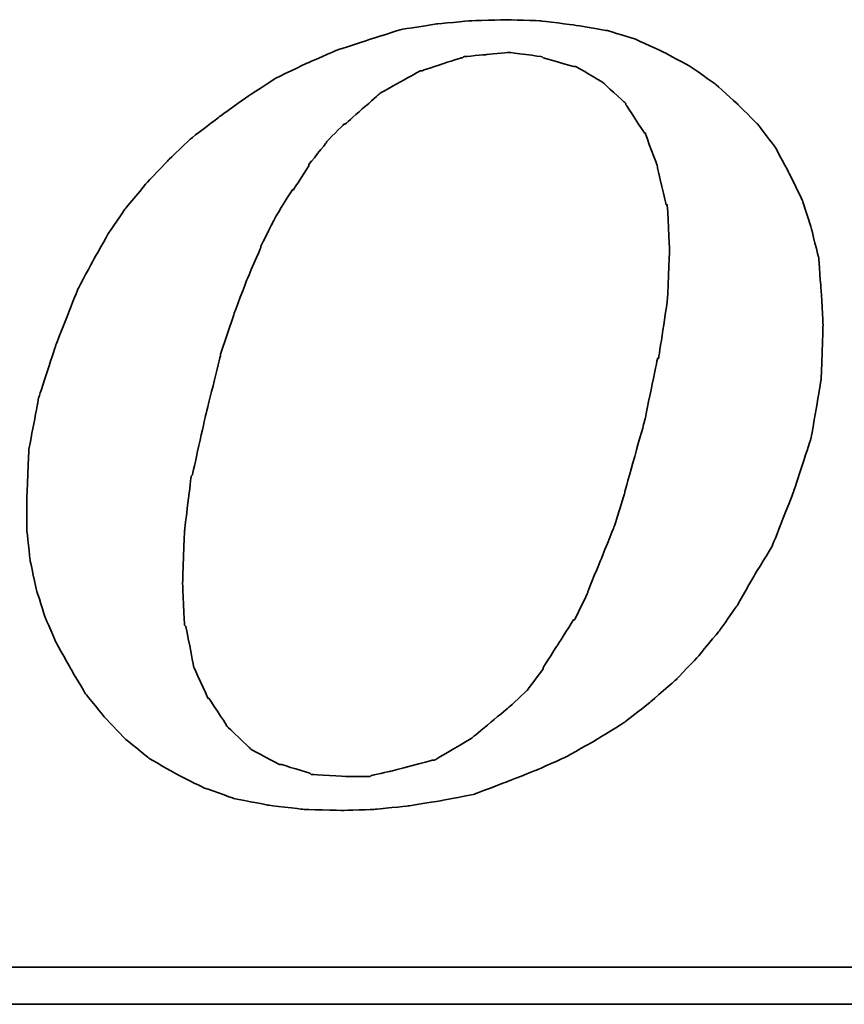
# Model space of a CAD drawing. Extents: x 903 to 1237, y 89 to 253.
# Tile 44 of 50: x 1146.14 to 1149.67, y 179.94 to 184.16. Entities that reach past the tile are written whole.
import ezdxf

# ---------------------------------------------------------------- set-up
doc = ezdxf.new("R2010")
doc.units = 0
doc.header["$MEASUREMENT"] = 0
doc.layers.add('DIM', color=4, linetype='CONTINUOUS')
doc.layers.add('layer 1', color=7, linetype='CONTINUOUS')

# ---------------------------------------------------------------- blocks, each defined once
blk = doc.blocks.new('TBI MOTION logo(完整正式版)')
at = {"layer": 'layer 1', "color": 22, "lineweight": 35}
for points, knots in [([(35.79625, -6.98375), (35.79625, -6.98375), (36.23125, -7.43875), (36.23125, -7.43875), (36.23125, -7.43875), (36.23125, -7.43875), (36.75625, -7.87125), (36.75625, -7.87125), (36.75625, -7.87125), (36.75625, -7.87125), (37.33125, -8.20375), (37.33125, -8.20375), (37.33125, -8.20375), (37.33125, -8.20375), (37.95625, -8.51875), (37.95625, -8.51875), (37.95625, -8.51875), (37.95625, -8.51875), (38.62625, -8.75875), (38.62625, -8.75875), (38.62625, -8.75875), (38.62625, -8.75875), (39.37125, -8.90375), (39.37125, -8.90375), (39.37125, -8.90375), (39.37125, -8.90375), (40.14125, -8.99875), (40.14125, -8.99875), (40.14125, -8.99875), (40.14125, -8.99875), (41.02625, -9.02375), (41.02625, -9.02375), (41.02625, -9.02375), (41.02625, -9.02375), (41.74625, -8.99875), (41.74625, -8.99875), (41.74625, -8.99875), (41.74625, -8.99875), (42.46625, -8.92375), (42.46625, -8.92375), (42.46625, -8.92375), (42.46625, -8.92375), (43.21125, -8.80625), (43.21125, -8.80625), (43.21125, -8.80625), (43.21125, -8.80625), (43.93125, -8.66375), (43.93125, -8.66375), (43.93125, -8.66375), (43.93125, -8.66375), (44.62625, -8.39875), (44.62625, -8.39875), (44.62625, -8.39875), (44.62625, -8.39875), (45.29625, -8.13375), (45.29625, -8.13375), (45.29625, -8.13375), (45.29625, -8.13375), (45.94625, -7.84375), (45.94625, -7.84375), (45.94625, -7.84375), (45.94625, -7.84375), (46.61625, -7.46375), (46.61625, -7.46375), (46.61625, -7.46375), (46.61625, -7.46375), (47.24125, -7.07875), (47.24125, -7.07875), (47.24125, -7.07875), (47.24125, -7.07875), (47.81625, -6.62375), (47.81625, -6.62375), (47.81625, -6.62375), (47.81625, -6.62375), (48.36875, -6.14375), (48.36875, -6.14375), (48.36875, -6.14375), (48.36875, -6.14375), (48.84625, -5.64125), (48.84625, -5.64125), (48.84625, -5.64125), (48.84625, -5.64125), (49.32625, -5.06375), (49.32625, -5.06375), (49.32625, -5.06375), (49.32625, -5.06375), (49.71125, -4.51374), (49.71125, -4.51374), (49.71125, -4.51374), (49.71125, -4.51374), (50.09625, -3.83874), (50.09625, -3.83874), (50.09625, -3.83874), (50.09625, -3.83874), (50.48125, -3.21374), (50.48125, -3.21374), (50.48125, -3.21374), (50.48125, -3.21374), (50.96125, -1.99125), (50.96125, -1.99125), (50.96125, -1.99125), (50.96125, -1.99125), (51.34375, -0.81875), (51.34375, -0.81875), (51.34375, -0.81875), (51.34375, -0.81875), (51.56125, 0.45624), (51.56125, 0.45624), (51.56125, 0.45624), (51.56125, 0.45624), (51.60625, 1.67624), (51.60625, 1.67624), (51.60625, 1.67624), (51.60625, 1.67624), (51.56125, 2.44625), (51.56125, 2.44625), (51.56125, 2.44625), (51.56125, 2.44625), (51.51125, 3.14125), (51.51125, 3.14125), (51.51125, 3.14125), (51.51125, 3.14125), (51.34375, 3.81125), (51.34375, 3.81125), (51.34375, 3.81125), (51.34375, 3.81125), (51.15125, 4.41125), (51.15125, 4.41125), (51.15125, 4.41125), (51.15125, 4.41125), (50.86125, 5.01125), (50.86125, 5.01125), (50.86125, 5.01125), (50.86125, 5.01125), (50.55125, 5.58875), (50.55125, 5.58875), (50.55125, 5.58875), (50.55125, 5.58875), (50.16625, 6.09125), (50.16625, 6.09125), (50.16625, 6.09125), (50.16625, 6.09125), (49.71125, 6.54875), (49.71125, 6.54875), (49.71125, 6.54875), (49.71125, 6.54875), (49.23125, 6.98125), (49.23125, 6.98125), (49.23125, 6.98125), (49.23125, 6.98125), (48.67875, 7.36625), (48.67875, 7.36625), (48.67875, 7.36625), (48.67875, 7.36625), (48.10375, 7.67625), (48.10375, 7.67625), (48.10375, 7.67625), (48.10375, 7.67625), (47.48125, 7.96375), (47.48125, 7.96375), (47.48125, 7.96375), (47.48125, 7.96375), (46.85625, 8.15625), (46.85625, 8.15625), (46.85625, 8.15625), (46.85625, 8.15625), (46.13625, 8.27624), (46.13625, 8.27624), (46.13625, 8.27624), (46.13625, 8.27624), (45.39125, 8.37125), (45.39125, 8.37125), (45.39125, 8.37125), (45.39125, 8.37125), (44.62625, 8.39624), (44.62625, 8.39624), (44.62625, 8.39624), (44.62625, 8.39624), (43.83625, 8.37125), (43.83625, 8.37125), (43.83625, 8.37125), (43.83625, 8.37125), (43.09125, 8.30125), (43.09125, 8.30125), (43.09125, 8.30125), (43.09125, 8.30125), (42.32125, 8.18125), (42.32125, 8.18125), (42.32125, 8.18125), (42.32125, 8.18125), (41.62875, 7.96375), (41.62875, 7.96375), (41.62875, 7.96375), (41.62875, 7.96375), (40.90625, 7.72625), (40.90625, 7.72625), (40.90625, 7.72625), (40.90625, 7.72625), (40.23624, 7.43625), (40.23624, 7.43625), (40.23624, 7.43625), (40.23624, 7.43625), (39.54124, 7.10125), (39.54124, 7.10125), (39.54124, 7.10125), (39.54124, 7.10125), (38.91625, 6.69125), (38.91625, 6.69125), (38.91625, 6.69125), (38.91625, 6.69125), (38.31625, 6.26125), (38.31625, 6.26125), (38.31625, 6.26125), (38.31625, 6.26125), (37.69125, 5.78125), (37.69125, 5.78125), (37.69125, 5.78125), (37.69125, 5.78125), (37.18625, 5.30125), (37.18625, 5.30125), (37.18625, 5.30125), (37.18625, 5.30125), (36.70625, 4.79624), (36.70625, 4.79624), (36.70625, 4.79624), (36.70625, 4.79624), (36.23125, 4.22125), (36.23125, 4.22125), (36.23125, 4.22125), (36.23125, 4.22125), (35.87124, 3.69375), (35.87124, 3.69375), (35.87124, 3.69375), (35.87124, 3.69375), (35.53125, 3.09125), (35.53125, 3.09125), (35.53125, 3.09125), (35.53125, 3.09125), (35.19875, 2.47125), (35.19875, 2.47125), (35.19875, 2.47125), (35.19875, 2.47125), (34.71625, 1.24625), (34.71625, 1.24625), (34.71625, 1.24625), (34.71625, 1.24625), (34.33125, 0.06874), (34.33125, 0.06874), (34.33125, 0.06874), (34.33125, 0.06874), (34.11625, -1.07875), (34.11625, -1.07875), (34.11625, -1.07875), (34.11625, -1.07875), (34.07125, -2.15875), (34.07125, -2.15875), (34.07125, -2.15875), (34.07125, -2.15875), (34.07125, -2.85375), (34.07125, -2.85375), (34.07125, -2.85375), (34.07125, -2.85375), (34.14125, -3.50375), (34.14125, -3.50375), (34.14125, -3.50375), (34.14125, -3.50375), (34.28625, -4.17375), (34.28625, -4.17375), (34.28625, -4.17375), (34.28625, -4.17375), (34.47625, -4.77624), (34.47625, -4.77624), (34.47625, -4.77624), (34.47625, -4.77624), (34.71625, -5.32625), (34.71625, -5.32625), (34.71625, -5.32625), (34.71625, -5.32625), (35.05375, -5.92875), (35.05375, -5.92875), (35.05375, -5.92875), (35.05375, -5.92875), (35.36375, -6.45375), (35.36375, -6.45375), (35.36375, -6.45375), (35.36375, -6.45375), (35.79625, -6.98375), (35.79625, -6.98375)], [0, 0, 0, 0, 0.01388889, 0.01388889, 0.01388889, 0.0138889, 0.02777778, 0.02777778, 0.02777778, 0.02777779, 0.04166667, 0.04166667, 0.04166667, 0.04166668, 0.05555556, 0.05555556, 0.05555556, 0.05555557, 0.06944444, 0.06944444, 0.06944444, 0.06944445, 0.08333333, 0.08333333, 0.08333333, 0.08333334, 0.09722222, 0.09722222, 0.09722222, 0.09722223, 0.11111111, 0.11111111, 0.11111111, 0.11111112, 0.125, 0.125, 0.125, 0.12500001, 0.13888889, 0.13888889, 0.13888889, 0.1388889, 0.15277778, 0.15277778, 0.15277778, 0.15277779, 0.16666667, 0.16666667, 0.16666667, 0.16666668, 0.18055556, 0.18055556, 0.18055556, 0.18055557, 0.19444444, 0.19444444, 0.19444444, 0.19444445, 0.20833333, 0.20833333, 0.20833333, 0.20833334, 0.22222222, 0.22222222, 0.22222222, 0.22222223, 0.23611111, 0.23611111, 0.23611111, 0.23611112, 0.25, 0.25, 0.25, 0.25000001, 0.26388889, 0.26388889, 0.26388889, 0.2638889, 0.27777778, 0.27777778, 0.27777778, 0.27777779, 0.29166667, 0.29166667, 0.29166667, 0.29166668, 0.30555556, 0.30555556, 0.30555556, 0.30555557, 0.31944444, 0.31944444, 0.31944444, 0.31944445, 0.33333333, 0.33333333, 0.33333333, 0.33333334, 0.34722222, 0.34722222, 0.34722222, 0.34722223, 0.36111111, 0.36111111, 0.36111111, 0.36111112, 0.375, 0.375, 0.375, 0.37500001, 0.38888889, 0.38888889, 0.38888889, 0.3888889, 0.40277778, 0.40277778, 0.40277778, 0.40277779, 0.41666667, 0.41666667, 0.41666667, 0.41666668, 0.43055556, 0.43055556, 0.43055556, 0.43055557, 0.44444444, 0.44444444, 0.44444444, 0.44444445, 0.45833333, 0.45833333, 0.45833333, 0.45833334, 0.47222222, 0.47222222, 0.47222222, 0.47222223, 0.48611111, 0.48611111, 0.48611111, 0.48611112, 0.5, 0.5, 0.5, 0.50000001, 0.51388889, 0.51388889, 0.51388889, 0.5138889, 0.52777778, 0.52777778, 0.52777778, 0.52777779, 0.54166667, 0.54166667, 0.54166667, 0.54166668, 0.55555556, 0.55555556, 0.55555556, 0.55555557, 0.56944444, 0.56944444, 0.56944444, 0.56944445, 0.58333333, 0.58333333, 0.58333333, 0.58333334, 0.59722222, 0.59722222, 0.59722222, 0.59722223, 0.61111111, 0.61111111, 0.61111111, 0.61111112, 0.625, 0.625, 0.625, 0.62500001, 0.63888889, 0.63888889, 0.63888889, 0.6388889, 0.65277778, 0.65277778, 0.65277778, 0.65277779, 0.66666667, 0.66666667, 0.66666667, 0.66666668, 0.68055556, 0.68055556, 0.68055556, 0.68055557, 0.69444444, 0.69444444, 0.69444444, 0.69444445, 0.70833333, 0.70833333, 0.70833333, 0.70833334, 0.72222222, 0.72222222, 0.72222222, 0.72222223, 0.73611111, 0.73611111, 0.73611111, 0.73611112, 0.75, 0.75, 0.75, 0.75000001, 0.76388889, 0.76388889, 0.76388889, 0.7638889, 0.77777778, 0.77777778, 0.77777778, 0.77777779, 0.79166667, 0.79166667, 0.79166667, 0.79166668, 0.80555556, 0.80555556, 0.80555556, 0.80555557, 0.81944444, 0.81944444, 0.81944444, 0.81944445, 0.83333333, 0.83333333, 0.83333333, 0.83333334, 0.84722222, 0.84722222, 0.84722222, 0.84722223, 0.86111111, 0.86111111, 0.86111111, 0.86111112, 0.875, 0.875, 0.875, 0.87500001, 0.88888889, 0.88888889, 0.88888889, 0.8888889, 0.90277778, 0.90277778, 0.90277778, 0.90277779, 0.91666667, 0.91666667, 0.91666667, 0.91666668, 0.93055556, 0.93055556, 0.93055556, 0.93055557, 0.94444444, 0.94444444, 0.94444444, 0.94444445, 0.95833333, 0.95833333, 0.95833333, 0.95833334, 0.97222222, 0.97222222, 0.97222222, 0.97222223, 0.98611111, 0.98611111, 0.98611111, 0.98611112, 1, 1, 1, 1]), ([(38.33875, 1.03124), (38.33875, 1.03124), (38.62625, 1.89625), (38.62625, 1.89625), (38.62625, 1.89625), (38.62625, 1.89625), (38.91625, 2.66375), (38.91625, 2.66375), (38.91625, 2.66375), (38.91625, 2.66375), (39.22625, 3.38125), (39.22625, 3.38125), (39.22625, 3.38125), (39.22625, 3.38125), (39.22625, 3.40624), (39.22625, 3.40624), (39.22625, 3.40624), (39.22625, 3.40624), (39.56124, 4.07624), (39.56124, 4.07624), (39.56124, 4.07624), (39.56124, 4.07624), (39.92125, 4.65125), (39.92125, 4.65125), (39.92125, 4.65125), (39.92125, 4.65125), (39.94625, 4.65125), (39.94625, 4.65125), (39.94625, 4.65125), (39.94625, 4.65125), (40.28125, 5.17875), (40.28125, 5.17875), (40.28125, 5.17875), (40.28125, 5.17875), (40.28125, 5.20375), (40.28125, 5.20375), (40.28125, 5.20375), (40.28125, 5.20375), (40.66875, 5.68625), (40.66875, 5.68625), (40.66875, 5.68625), (40.66875, 5.68625), (40.66875, 5.70625), (40.66875, 5.70625), (40.66875, 5.70625), (40.66875, 5.70625), (41.05124, 6.09125), (41.05124, 6.09125), (41.05124, 6.09125), (41.05124, 6.09125), (41.07625, 6.09125), (41.07625, 6.09125), (41.07625, 6.09125), (41.07625, 6.09125), (41.84125, 6.76625), (41.84125, 6.76625), (41.84125, 6.76625), (41.84125, 6.76625), (41.86625, 6.78625), (41.86625, 6.78625), (41.86625, 6.78625), (41.86625, 6.78625), (42.73125, 7.26624), (42.73125, 7.26624), (42.73125, 7.26624), (42.73125, 7.26624), (42.75625, 7.26624), (42.75625, 7.26624), (42.75625, 7.26624), (42.75625, 7.26624), (43.18625, 7.41125), (43.18625, 7.41125), (43.18625, 7.41125), (43.18625, 7.41125), (43.64125, 7.55625), (43.64125, 7.55625), (43.64125, 7.55625), (43.64125, 7.55625), (43.66625, 7.55625), (43.66625, 7.55625), (43.66625, 7.55625), (43.66625, 7.55625), (43.69125, 7.58124), (43.69125, 7.58124), (43.69125, 7.58124), (43.69125, 7.58124), (44.19125, 7.62625), (44.19125, 7.62625), (44.19125, 7.62625), (44.19125, 7.62625), (44.67125, 7.67625), (44.67125, 7.67625), (44.67125, 7.67625), (44.67125, 7.67625), (44.69625, 7.67625), (44.69625, 7.67625), (44.69625, 7.67625), (44.69625, 7.67625), (45.41875, 7.58124), (45.41875, 7.58124), (45.41875, 7.58124), (45.41875, 7.58124), (45.44125, 7.55625), (45.44125, 7.55625), (45.44125, 7.55625), (45.44125, 7.55625), (46.11125, 7.36625), (46.11125, 7.36625), (46.11125, 7.36625), (46.11125, 7.36625), (46.13625, 7.36625), (46.13625, 7.36625), (46.13625, 7.36625), (46.13625, 7.36625), (46.15875, 7.36625), (46.15875, 7.36625), (46.15875, 7.36625), (46.15875, 7.36625), (46.73625, 7.02624), (46.73625, 7.02624), (46.73625, 7.02624), (46.73625, 7.02624), (46.76125, 7.00624), (46.76125, 7.00624), (46.76125, 7.00624), (46.76125, 7.00624), (47.24125, 6.57124), (47.24125, 6.57124), (47.24125, 6.57124), (47.24125, 6.57124), (47.26625, 6.54875), (47.26625, 6.54875), (47.26625, 6.54875), (47.26625, 6.54875), (47.26625, 6.52375), (47.26625, 6.52375), (47.26625, 6.52375), (47.26625, 6.52375), (47.67375, 5.89875), (47.67375, 5.89875), (47.67375, 5.89875), (47.67375, 5.89875), (47.69625, 5.89875), (47.69625, 5.89875), (47.69625, 5.89875), (47.69625, 5.89875), (47.69625, 5.87625), (47.69625, 5.87625), (47.69625, 5.87625), (47.69625, 5.87625), (47.96125, 5.15625), (47.96125, 5.15625), (47.96125, 5.15625), (47.96125, 5.15625), (47.96125, 5.13125), (47.96125, 5.13125), (47.96125, 5.13125), (47.96125, 5.13125), (48.15125, 4.31875), (48.15125, 4.31875), (48.15125, 4.31875), (48.15125, 4.31875), (48.17625, 4.31875), (48.17625, 4.31875), (48.17625, 4.31875), (48.17625, 4.31875), (48.17625, 4.29125), (48.17625, 4.29125), (48.17625, 4.29125), (48.17625, 4.29125), (48.22625, 3.33125), (48.22625, 3.33125), (48.22625, 3.33125), (48.22625, 3.33125), (48.22625, 3.30875), (48.22625, 3.30875), (48.22625, 3.30875), (48.22625, 3.30875), (48.17625, 2.20624), (48.17625, 2.20624), (48.17625, 2.20624), (48.17625, 2.20624), (48.17625, 2.18124), (48.17625, 2.18124), (48.17625, 2.18124), (48.17625, 2.18124), (47.98375, 0.93624), (47.98375, 0.93624), (47.98375, 0.93624), (47.98375, 0.93624), (47.96125, 0.93624), (47.96125, 0.93624), (47.96125, 0.93624), (47.96125, 0.93624), (47.67375, -0.45874), (47.67375, -0.45874), (47.67375, -0.45874), (47.67375, -0.45874), (47.24125, -1.99125), (47.24125, -1.99125), (47.24125, -1.99125), (47.24125, -1.99125), (47.24125, -2.01874), (47.24125, -2.01874), (47.24125, -2.01874), (47.24125, -2.01874), (47.00125, -2.78375), (47.00125, -2.78375), (47.00125, -2.78375), (47.00125, -2.78375), (46.71125, -3.50375), (46.71125, -3.50375), (46.71125, -3.50375), (46.71125, -3.50375), (46.42625, -4.19875), (46.42625, -4.19875), (46.42625, -4.19875), (46.42625, -4.19875), (46.42625, -4.22375), (46.42625, -4.22375), (46.42625, -4.22375), (46.42625, -4.22375), (46.13625, -4.82374), (46.13625, -4.82374), (46.13625, -4.82374), (46.13625, -4.82374), (46.11125, -4.82374), (46.11125, -4.82374), (46.11125, -4.82374), (46.11125, -4.82374), (45.77625, -5.35125), (45.77625, -5.35125), (45.77625, -5.35125), (45.77625, -5.35125), (45.44125, -5.87875), (45.44125, -5.87875), (45.44125, -5.87875), (45.44125, -5.87875), (45.44125, -5.90375), (45.44125, -5.90375), (45.44125, -5.90375), (45.44125, -5.90375), (45.10625, -6.35875), (45.10625, -6.35875), (45.10625, -6.35875), (45.10625, -6.35875), (45.08125, -6.38375), (45.08125, -6.38375), (45.08125, -6.38375), (45.08125, -6.38375), (44.69625, -6.74375), (44.69625, -6.74375), (44.69625, -6.74375), (44.69625, -6.74375), (43.88375, -7.41625), (43.88375, -7.41625), (43.88375, -7.41625), (43.88375, -7.41625), (43.85625, -7.43875), (43.85625, -7.43875), (43.85625, -7.43875), (43.85625, -7.43875), (43.04125, -7.91875), (43.04125, -7.91875), (43.04125, -7.91875), (43.04125, -7.91875), (43.01625, -7.91875), (43.01625, -7.91875), (43.01625, -7.91875), (43.01625, -7.91875), (42.99625, -7.91875), (42.99625, -7.91875), (42.99625, -7.91875), (42.99625, -7.91875), (42.08125, -8.15875), (42.08125, -8.15875), (42.08125, -8.15875), (42.08125, -8.15875), (41.65125, -8.25625), (41.65125, -8.25625), (41.65125, -8.25625), (41.65125, -8.25625), (41.62875, -8.27875), (41.62875, -8.27875), (41.62875, -8.27875), (41.62875, -8.27875), (41.60125, -8.27875), (41.60125, -8.27875), (41.60125, -8.27875), (41.60125, -8.27875), (41.12125, -8.27875), (41.12125, -8.27875), (41.12125, -8.27875), (41.12125, -8.27875), (40.35624, -8.23125), (40.35624, -8.23125), (40.35624, -8.23125), (40.35624, -8.23125), (40.33125, -8.23125), (40.33125, -8.23125), (40.33125, -8.23125), (40.33125, -8.23125), (40.30625, -8.20375), (40.30625, -8.20375), (40.30625, -8.20375), (40.30625, -8.20375), (39.68375, -8.01375), (39.68375, -8.01375), (39.68375, -8.01375), (39.68375, -8.01375), (39.66124, -8.01375), (39.66124, -8.01375), (39.66124, -8.01375), (39.66124, -8.01375), (39.63625, -8.01375), (39.63625, -8.01375), (39.63625, -8.01375), (39.63625, -8.01375), (39.01125, -7.67875), (39.01125, -7.67875), (39.01125, -7.67875), (39.01125, -7.67875), (38.98875, -7.65375), (38.98875, -7.65375), (38.98875, -7.65375), (38.98875, -7.65375), (38.48625, -7.17375), (38.48625, -7.17375), (38.48625, -7.17375), (38.48625, -7.17375), (38.45875, -7.14875), (38.45875, -7.14875), (38.45875, -7.14875), (38.45875, -7.14875), (38.45875, -7.12875), (38.45875, -7.12875), (38.45875, -7.12875), (38.45875, -7.12875), (38.07625, -6.54875), (38.07625, -6.54875), (38.07625, -6.54875), (38.07625, -6.54875), (38.05125, -6.54875), (38.05125, -6.54875), (38.05125, -6.54875), (38.05125, -6.54875), (38.05125, -6.52875), (38.05125, -6.52875), (38.05125, -6.52875), (38.05125, -6.52875), (37.74125, -5.85375), (37.74125, -5.85375), (37.74125, -5.85375), (37.74125, -5.85375), (37.74125, -5.82875), (37.74125, -5.82875), (37.74125, -5.82875), (37.74125, -5.82875), (37.57375, -4.96875), (37.57375, -4.96875), (37.57375, -4.96875), (37.57375, -4.96875), (37.54625, -4.94375), (37.54625, -4.94375), (37.54625, -4.94375), (37.54625, -4.94375), (37.50125, -4.03375), (37.50125, -4.03375), (37.50125, -4.03375), (37.50125, -4.03375), (37.50125, -4.00875), (37.50125, -4.00875), (37.50125, -4.00875), (37.50125, -4.00875), (37.54625, -2.85375), (37.54625, -2.85375), (37.54625, -2.85375), (37.54625, -2.85375), (37.69125, -1.65875), (37.69125, -1.65875), (37.69125, -1.65875), (37.69125, -1.65875), (37.71624, -1.63375), (37.71624, -1.63375), (37.71624, -1.63375), (37.71624, -1.63375), (38.00375, -0.33875), (38.00375, -0.33875), (38.00375, -0.33875), (38.00375, -0.33875), (38.33875, 1.00624), (38.33875, 1.00624), (38.33875, 1.00624), (38.33875, 1.00624), (38.33875, 1.03124), (38.33875, 1.03124)], [0, 0, 0, 0, 0.01010101, 0.01010101, 0.01010101, 0.01010102, 0.02020202, 0.02020202, 0.02020202, 0.02020203, 0.03030303, 0.03030303, 0.03030303, 0.03030304, 0.04040404, 0.04040404, 0.04040404, 0.04040405, 0.05050505, 0.05050505, 0.05050505, 0.05050506, 0.06060606, 0.06060606, 0.06060606, 0.06060607, 0.07070707, 0.07070707, 0.07070707, 0.07070708, 0.08080808, 0.08080808, 0.08080808, 0.08080809, 0.09090909, 0.09090909, 0.09090909, 0.0909091, 0.1010101, 0.1010101, 0.1010101, 0.10101011, 0.11111111, 0.11111111, 0.11111111, 0.11111112, 0.12121212, 0.12121212, 0.12121212, 0.12121213, 0.13131313, 0.13131313, 0.13131313, 0.13131314, 0.14141414, 0.14141414, 0.14141414, 0.14141415, 0.15151515, 0.15151515, 0.15151515, 0.15151516, 0.16161616, 0.16161616, 0.16161616, 0.16161617, 0.17171717, 0.17171717, 0.17171717, 0.17171718, 0.18181818, 0.18181818, 0.18181818, 0.18181819, 0.19191919, 0.19191919, 0.19191919, 0.1919192, 0.2020202, 0.2020202, 0.2020202, 0.20202021, 0.21212121, 0.21212121, 0.21212121, 0.21212122, 0.22222222, 0.22222222, 0.22222222, 0.22222223, 0.23232323, 0.23232323, 0.23232323, 0.23232324, 0.24242424, 0.24242424, 0.24242424, 0.24242425, 0.25252525, 0.25252525, 0.25252525, 0.25252526, 0.26262626, 0.26262626, 0.26262626, 0.26262627, 0.27272727, 0.27272727, 0.27272727, 0.27272728, 0.28282828, 0.28282828, 0.28282828, 0.28282829, 0.29292929, 0.29292929, 0.29292929, 0.2929293, 0.3030303, 0.3030303, 0.3030303, 0.30303031, 0.31313131, 0.31313131, 0.31313131, 0.31313132, 0.32323232, 0.32323232, 0.32323232, 0.32323233, 0.33333333, 0.33333333, 0.33333333, 0.33333334, 0.34343434, 0.34343434, 0.34343434, 0.34343435, 0.35353535, 0.35353535, 0.35353535, 0.35353536, 0.36363636, 0.36363636, 0.36363636, 0.36363637, 0.37373737, 0.37373737, 0.37373737, 0.37373738, 0.38383838, 0.38383838, 0.38383838, 0.38383839, 0.39393939, 0.39393939, 0.39393939, 0.3939394, 0.4040404, 0.4040404, 0.4040404, 0.40404041, 0.41414141, 0.41414141, 0.41414141, 0.41414142, 0.42424242, 0.42424242, 0.42424242, 0.42424243, 0.43434343, 0.43434343, 0.43434343, 0.43434344, 0.44444444, 0.44444444, 0.44444444, 0.44444445, 0.45454545, 0.45454545, 0.45454545, 0.45454546, 0.46464646, 0.46464646, 0.46464646, 0.46464647, 0.47474747, 0.47474747, 0.47474747, 0.47474748, 0.48484848, 0.48484848, 0.48484848, 0.48484849, 0.49494949, 0.49494949, 0.49494949, 0.4949495, 0.50505051, 0.50505051, 0.50505051, 0.50505052, 0.51515152, 0.51515152, 0.51515152, 0.51515153, 0.52525253, 0.52525253, 0.52525253, 0.52525254, 0.53535354, 0.53535354, 0.53535354, 0.53535355, 0.54545455, 0.54545455, 0.54545455, 0.54545456, 0.55555556, 0.55555556, 0.55555556, 0.55555557, 0.56565657, 0.56565657, 0.56565657, 0.56565658, 0.57575758, 0.57575758, 0.57575758, 0.57575759, 0.58585859, 0.58585859, 0.58585859, 0.5858586, 0.5959596, 0.5959596, 0.5959596, 0.59595961, 0.60606061, 0.60606061, 0.60606061, 0.60606062, 0.61616162, 0.61616162, 0.61616162, 0.61616163, 0.62626263, 0.62626263, 0.62626263, 0.62626264, 0.63636364, 0.63636364, 0.63636364, 0.63636365, 0.64646465, 0.64646465, 0.64646465, 0.64646466, 0.65656566, 0.65656566, 0.65656566, 0.65656567, 0.66666667, 0.66666667, 0.66666667, 0.66666668, 0.67676768, 0.67676768, 0.67676768, 0.67676769, 0.68686869, 0.68686869, 0.68686869, 0.6868687, 0.6969697, 0.6969697, 0.6969697, 0.69696971, 0.70707071, 0.70707071, 0.70707071, 0.70707072, 0.71717172, 0.71717172, 0.71717172, 0.71717173, 0.72727273, 0.72727273, 0.72727273, 0.72727274, 0.73737374, 0.73737374, 0.73737374, 0.73737375, 0.74747475, 0.74747475, 0.74747475, 0.74747476, 0.75757576, 0.75757576, 0.75757576, 0.75757577, 0.76767677, 0.76767677, 0.76767677, 0.76767678, 0.77777778, 0.77777778, 0.77777778, 0.77777779, 0.78787879, 0.78787879, 0.78787879, 0.7878788, 0.7979798, 0.7979798, 0.7979798, 0.79797981, 0.80808081, 0.80808081, 0.80808081, 0.80808082, 0.81818182, 0.81818182, 0.81818182, 0.81818183, 0.82828283, 0.82828283, 0.82828283, 0.82828284, 0.83838384, 0.83838384, 0.83838384, 0.83838385, 0.84848485, 0.84848485, 0.84848485, 0.84848486, 0.85858586, 0.85858586, 0.85858586, 0.85858587, 0.86868687, 0.86868687, 0.86868687, 0.86868688, 0.87878788, 0.87878788, 0.87878788, 0.87878789, 0.88888889, 0.88888889, 0.88888889, 0.8888889, 0.8989899, 0.8989899, 0.8989899, 0.89898991, 0.90909091, 0.90909091, 0.90909091, 0.90909092, 0.91919192, 0.91919192, 0.91919192, 0.91919193, 0.92929293, 0.92929293, 0.92929293, 0.92929294, 0.93939394, 0.93939394, 0.93939394, 0.93939395, 0.94949495, 0.94949495, 0.94949495, 0.94949496, 0.95959596, 0.95959596, 0.95959596, 0.95959597, 0.96969697, 0.96969697, 0.96969697, 0.96969698, 0.97979798, 0.97979798, 0.97979798, 0.97979799, 0.98989899, 0.98989899, 0.98989899, 0.989899, 1, 1, 1, 1]), ([(75.90875, -9.47875), (75.90875, -9.47875), (75.90875, -12.28625), (75.90875, -12.28625), (75.90875, -12.28625), (75.90875, -12.28625), (75.90875, -12.47875), (75.90875, -12.47875), (75.90875, -12.47875), (75.90875, -12.47875), (75.71625, -12.47875), (75.71625, -12.47875), (75.71625, -12.47875), (75.71625, -12.47875), (-88.32875, -12.47875), (-88.32875, -12.47875), (-88.32875, -12.47875), (-88.32875, -12.47875), (-88.32875, -13.29375), (-88.32875, -13.29375), (-88.32875, -13.29375), (-88.32875, -13.29375), (82.89125, -13.29375), (82.89125, -13.29375), (82.89125, -13.29375), (82.89125, -13.29375), (75.90875, -9.47875), (75.90875, -9.47875)], [0, 0, 0, 0, 0.14285714, 0.14285714, 0.14285714, 0.14285715, 0.28571429, 0.28571429, 0.28571429, 0.2857143, 0.42857143, 0.42857143, 0.42857143, 0.42857144, 0.57142857, 0.57142857, 0.57142857, 0.57142858, 0.71428571, 0.71428571, 0.71428571, 0.71428572, 0.85714286, 0.85714286, 0.85714286, 0.85714287, 1, 1, 1, 1])]:
    blk.add_open_spline(points, degree=3, knots=knots, dxfattribs=at)

msp = doc.modelspace()

# ---------------------------------------------------------------- block references
at = {"layer": 'DIM', "xscale": 0.1943999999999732, "yscale": 0.1943999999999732, "zscale": 0.1943999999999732}
msp.add_blockref('TBI MOTION logo(完整正式版)', (1139.5513, 182.5256), dxfattribs=at)

doc.saveas('drawing.dxf')
